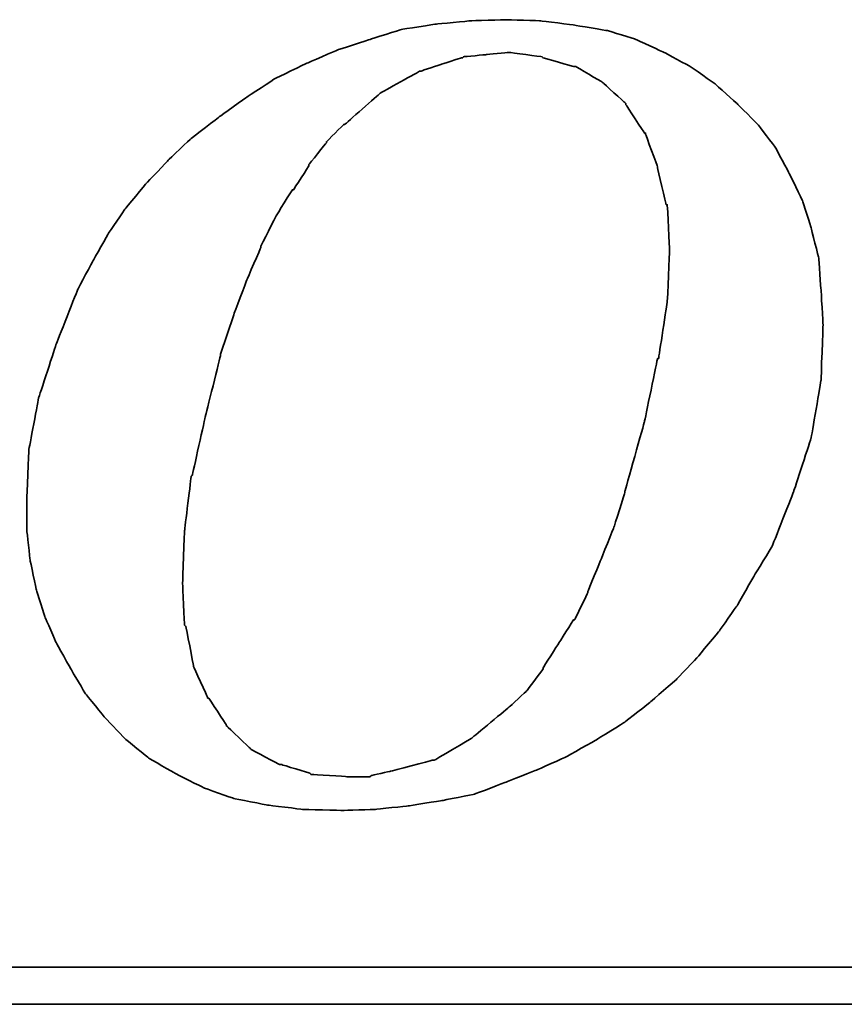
# Model space of a CAD drawing. Header units: millimetres. Extents: x 346 to 653, y 73 to 195.
# Tile 43 of 51: x 590.15 to 592.14, y 107.77 to 110.14. Entities that reach past the tile are written whole.
import ezdxf

# ---------------------------------------------------------------- set-up
doc = ezdxf.new("R2010")
doc.units = ezdxf.units.MM
doc.header["$LTSCALE"] = 0.15
doc.layers.add('DIM', color=4, linetype='CONTINUOUS')
doc.layers.add('layer 1', color=7, linetype='CONTINUOUS')

# ---------------------------------------------------------------- blocks, each defined once
blk = doc.blocks.new('TBI MOTION logo(完整正式版)')
at = {"layer": 'layer 1', "color": 22, "lineweight": 35}
for points, knots in [([(35.79625, -6.98375), (35.79625, -6.98375), (36.23125, -7.43875), (36.23125, -7.43875), (36.23125, -7.43875), (36.23125, -7.43875), (36.75625, -7.87125), (36.75625, -7.87125), (36.75625, -7.87125), (36.75625, -7.87125), (37.33125, -8.20375), (37.33125, -8.20375), (37.33125, -8.20375), (37.33125, -8.20375), (37.95625, -8.51875), (37.95625, -8.51875), (37.95625, -8.51875), (37.95625, -8.51875), (38.62625, -8.75875), (38.62625, -8.75875), (38.62625, -8.75875), (38.62625, -8.75875), (39.37125, -8.90375), (39.37125, -8.90375), (39.37125, -8.90375), (39.37125, -8.90375), (40.14125, -8.99875), (40.14125, -8.99875), (40.14125, -8.99875), (40.14125, -8.99875), (41.02625, -9.02375), (41.02625, -9.02375), (41.02625, -9.02375), (41.02625, -9.02375), (41.74625, -8.99875), (41.74625, -8.99875), (41.74625, -8.99875), (41.74625, -8.99875), (42.46625, -8.92375), (42.46625, -8.92375), (42.46625, -8.92375), (42.46625, -8.92375), (43.21125, -8.80625), (43.21125, -8.80625), (43.21125, -8.80625), (43.21125, -8.80625), (43.93125, -8.66375), (43.93125, -8.66375), (43.93125, -8.66375), (43.93125, -8.66375), (44.62625, -8.39875), (44.62625, -8.39875), (44.62625, -8.39875), (44.62625, -8.39875), (45.29625, -8.13375), (45.29625, -8.13375), (45.29625, -8.13375), (45.29625, -8.13375), (45.94625, -7.84375), (45.94625, -7.84375), (45.94625, -7.84375), (45.94625, -7.84375), (46.61625, -7.46375), (46.61625, -7.46375), (46.61625, -7.46375), (46.61625, -7.46375), (47.24125, -7.07875), (47.24125, -7.07875), (47.24125, -7.07875), (47.24125, -7.07875), (47.81625, -6.62375), (47.81625, -6.62375), (47.81625, -6.62375), (47.81625, -6.62375), (48.36875, -6.14375), (48.36875, -6.14375), (48.36875, -6.14375), (48.36875, -6.14375), (48.84625, -5.64125), (48.84625, -5.64125), (48.84625, -5.64125), (48.84625, -5.64125), (49.32625, -5.06375), (49.32625, -5.06375), (49.32625, -5.06375), (49.32625, -5.06375), (49.71125, -4.51374), (49.71125, -4.51374), (49.71125, -4.51374), (49.71125, -4.51374), (50.09625, -3.83874), (50.09625, -3.83874), (50.09625, -3.83874), (50.09625, -3.83874), (50.48125, -3.21374), (50.48125, -3.21374), (50.48125, -3.21374), (50.48125, -3.21374), (50.96125, -1.99125), (50.96125, -1.99125), (50.96125, -1.99125), (50.96125, -1.99125), (51.34375, -0.81875), (51.34375, -0.81875), (51.34375, -0.81875), (51.34375, -0.81875), (51.56125, 0.45624), (51.56125, 0.45624), (51.56125, 0.45624), (51.56125, 0.45624), (51.60625, 1.67624), (51.60625, 1.67624), (51.60625, 1.67624), (51.60625, 1.67624), (51.56125, 2.44625), (51.56125, 2.44625), (51.56125, 2.44625), (51.56125, 2.44625), (51.51125, 3.14125), (51.51125, 3.14125), (51.51125, 3.14125), (51.51125, 3.14125), (51.34375, 3.81125), (51.34375, 3.81125), (51.34375, 3.81125), (51.34375, 3.81125), (51.15125, 4.41125), (51.15125, 4.41125), (51.15125, 4.41125), (51.15125, 4.41125), (50.86125, 5.01125), (50.86125, 5.01125), (50.86125, 5.01125), (50.86125, 5.01125), (50.55125, 5.58875), (50.55125, 5.58875), (50.55125, 5.58875), (50.55125, 5.58875), (50.16625, 6.09125), (50.16625, 6.09125), (50.16625, 6.09125), (50.16625, 6.09125), (49.71125, 6.54875), (49.71125, 6.54875), (49.71125, 6.54875), (49.71125, 6.54875), (49.23125, 6.98125), (49.23125, 6.98125), (49.23125, 6.98125), (49.23125, 6.98125), (48.67875, 7.36625), (48.67875, 7.36625), (48.67875, 7.36625), (48.67875, 7.36625), (48.10375, 7.67625), (48.10375, 7.67625), (48.10375, 7.67625), (48.10375, 7.67625), (47.48125, 7.96375), (47.48125, 7.96375), (47.48125, 7.96375), (47.48125, 7.96375), (46.85625, 8.15625), (46.85625, 8.15625), (46.85625, 8.15625), (46.85625, 8.15625), (46.13625, 8.27624), (46.13625, 8.27624), (46.13625, 8.27624), (46.13625, 8.27624), (45.39125, 8.37125), (45.39125, 8.37125), (45.39125, 8.37125), (45.39125, 8.37125), (44.62625, 8.39624), (44.62625, 8.39624), (44.62625, 8.39624), (44.62625, 8.39624), (43.83625, 8.37125), (43.83625, 8.37125), (43.83625, 8.37125), (43.83625, 8.37125), (43.09125, 8.30125), (43.09125, 8.30125), (43.09125, 8.30125), (43.09125, 8.30125), (42.32125, 8.18125), (42.32125, 8.18125), (42.32125, 8.18125), (42.32125, 8.18125), (41.62875, 7.96375), (41.62875, 7.96375), (41.62875, 7.96375), (41.62875, 7.96375), (40.90625, 7.72625), (40.90625, 7.72625), (40.90625, 7.72625), (40.90625, 7.72625), (40.23624, 7.43625), (40.23624, 7.43625), (40.23624, 7.43625), (40.23624, 7.43625), (39.54124, 7.10125), (39.54124, 7.10125), (39.54124, 7.10125), (39.54124, 7.10125), (38.91625, 6.69125), (38.91625, 6.69125), (38.91625, 6.69125), (38.91625, 6.69125), (38.31625, 6.26125), (38.31625, 6.26125), (38.31625, 6.26125), (38.31625, 6.26125), (37.69125, 5.78125), (37.69125, 5.78125), (37.69125, 5.78125), (37.69125, 5.78125), (37.18625, 5.30125), (37.18625, 5.30125), (37.18625, 5.30125), (37.18625, 5.30125), (36.70625, 4.79624), (36.70625, 4.79624), (36.70625, 4.79624), (36.70625, 4.79624), (36.23125, 4.22125), (36.23125, 4.22125), (36.23125, 4.22125), (36.23125, 4.22125), (35.87124, 3.69375), (35.87124, 3.69375), (35.87124, 3.69375), (35.87124, 3.69375), (35.53125, 3.09125), (35.53125, 3.09125), (35.53125, 3.09125), (35.53125, 3.09125), (35.19875, 2.47125), (35.19875, 2.47125), (35.19875, 2.47125), (35.19875, 2.47125), (34.71625, 1.24625), (34.71625, 1.24625), (34.71625, 1.24625), (34.71625, 1.24625), (34.33125, 0.06874), (34.33125, 0.06874), (34.33125, 0.06874), (34.33125, 0.06874), (34.11625, -1.07875), (34.11625, -1.07875), (34.11625, -1.07875), (34.11625, -1.07875), (34.07125, -2.15875), (34.07125, -2.15875), (34.07125, -2.15875), (34.07125, -2.15875), (34.07125, -2.85375), (34.07125, -2.85375), (34.07125, -2.85375), (34.07125, -2.85375), (34.14125, -3.50375), (34.14125, -3.50375), (34.14125, -3.50375), (34.14125, -3.50375), (34.28625, -4.17375), (34.28625, -4.17375), (34.28625, -4.17375), (34.28625, -4.17375), (34.47625, -4.77624), (34.47625, -4.77624), (34.47625, -4.77624), (34.47625, -4.77624), (34.71625, -5.32625), (34.71625, -5.32625), (34.71625, -5.32625), (34.71625, -5.32625), (35.05375, -5.92875), (35.05375, -5.92875), (35.05375, -5.92875), (35.05375, -5.92875), (35.36375, -6.45375), (35.36375, -6.45375), (35.36375, -6.45375), (35.36375, -6.45375), (35.79625, -6.98375), (35.79625, -6.98375)], [0, 0, 0, 0, 0.01388889, 0.01388889, 0.01388889, 0.0138889, 0.02777778, 0.02777778, 0.02777778, 0.02777779, 0.04166667, 0.04166667, 0.04166667, 0.04166668, 0.05555556, 0.05555556, 0.05555556, 0.05555557, 0.06944444, 0.06944444, 0.06944444, 0.06944445, 0.08333333, 0.08333333, 0.08333333, 0.08333334, 0.09722222, 0.09722222, 0.09722222, 0.09722223, 0.11111111, 0.11111111, 0.11111111, 0.11111112, 0.125, 0.125, 0.125, 0.12500001, 0.13888889, 0.13888889, 0.13888889, 0.1388889, 0.15277778, 0.15277778, 0.15277778, 0.15277779, 0.16666667, 0.16666667, 0.16666667, 0.16666668, 0.18055556, 0.18055556, 0.18055556, 0.18055557, 0.19444444, 0.19444444, 0.19444444, 0.19444445, 0.20833333, 0.20833333, 0.20833333, 0.20833334, 0.22222222, 0.22222222, 0.22222222, 0.22222223, 0.23611111, 0.23611111, 0.23611111, 0.23611112, 0.25, 0.25, 0.25, 0.25000001, 0.26388889, 0.26388889, 0.26388889, 0.2638889, 0.27777778, 0.27777778, 0.27777778, 0.27777779, 0.29166667, 0.29166667, 0.29166667, 0.29166668, 0.30555556, 0.30555556, 0.30555556, 0.30555557, 0.31944444, 0.31944444, 0.31944444, 0.31944445, 0.33333333, 0.33333333, 0.33333333, 0.33333334, 0.34722222, 0.34722222, 0.34722222, 0.34722223, 0.36111111, 0.36111111, 0.36111111, 0.36111112, 0.375, 0.375, 0.375, 0.37500001, 0.38888889, 0.38888889, 0.38888889, 0.3888889, 0.40277778, 0.40277778, 0.40277778, 0.40277779, 0.41666667, 0.41666667, 0.41666667, 0.41666668, 0.43055556, 0.43055556, 0.43055556, 0.43055557, 0.44444444, 0.44444444, 0.44444444, 0.44444445, 0.45833333, 0.45833333, 0.45833333, 0.45833334, 0.47222222, 0.47222222, 0.47222222, 0.47222223, 0.48611111, 0.48611111, 0.48611111, 0.48611112, 0.5, 0.5, 0.5, 0.50000001, 0.51388889, 0.51388889, 0.51388889, 0.5138889, 0.52777778, 0.52777778, 0.52777778, 0.52777779, 0.54166667, 0.54166667, 0.54166667, 0.54166668, 0.55555556, 0.55555556, 0.55555556, 0.55555557, 0.56944444, 0.56944444, 0.56944444, 0.56944445, 0.58333333, 0.58333333, 0.58333333, 0.58333334, 0.59722222, 0.59722222, 0.59722222, 0.59722223, 0.61111111, 0.61111111, 0.61111111, 0.61111112, 0.625, 0.625, 0.625, 0.62500001, 0.63888889, 0.63888889, 0.63888889, 0.6388889, 0.65277778, 0.65277778, 0.65277778, 0.65277779, 0.66666667, 0.66666667, 0.66666667, 0.66666668, 0.68055556, 0.68055556, 0.68055556, 0.68055557, 0.69444444, 0.69444444, 0.69444444, 0.69444445, 0.70833333, 0.70833333, 0.70833333, 0.70833334, 0.72222222, 0.72222222, 0.72222222, 0.72222223, 0.73611111, 0.73611111, 0.73611111, 0.73611112, 0.75, 0.75, 0.75, 0.75000001, 0.76388889, 0.76388889, 0.76388889, 0.7638889, 0.77777778, 0.77777778, 0.77777778, 0.77777779, 0.79166667, 0.79166667, 0.79166667, 0.79166668, 0.80555556, 0.80555556, 0.80555556, 0.80555557, 0.81944444, 0.81944444, 0.81944444, 0.81944445, 0.83333333, 0.83333333, 0.83333333, 0.83333334, 0.84722222, 0.84722222, 0.84722222, 0.84722223, 0.86111111, 0.86111111, 0.86111111, 0.86111112, 0.875, 0.875, 0.875, 0.87500001, 0.88888889, 0.88888889, 0.88888889, 0.8888889, 0.90277778, 0.90277778, 0.90277778, 0.90277779, 0.91666667, 0.91666667, 0.91666667, 0.91666668, 0.93055556, 0.93055556, 0.93055556, 0.93055557, 0.94444444, 0.94444444, 0.94444444, 0.94444445, 0.95833333, 0.95833333, 0.95833333, 0.95833334, 0.97222222, 0.97222222, 0.97222222, 0.97222223, 0.98611111, 0.98611111, 0.98611111, 0.98611112, 1, 1, 1, 1]), ([(38.33875, 1.03124), (38.33875, 1.03124), (38.62625, 1.89625), (38.62625, 1.89625), (38.62625, 1.89625), (38.62625, 1.89625), (38.91625, 2.66375), (38.91625, 2.66375), (38.91625, 2.66375), (38.91625, 2.66375), (39.22625, 3.38125), (39.22625, 3.38125), (39.22625, 3.38125), (39.22625, 3.38125), (39.22625, 3.40624), (39.22625, 3.40624), (39.22625, 3.40624), (39.22625, 3.40624), (39.56124, 4.07624), (39.56124, 4.07624), (39.56124, 4.07624), (39.56124, 4.07624), (39.92125, 4.65125), (39.92125, 4.65125), (39.92125, 4.65125), (39.92125, 4.65125), (39.94625, 4.65125), (39.94625, 4.65125), (39.94625, 4.65125), (39.94625, 4.65125), (40.28125, 5.17875), (40.28125, 5.17875), (40.28125, 5.17875), (40.28125, 5.17875), (40.28125, 5.20375), (40.28125, 5.20375), (40.28125, 5.20375), (40.28125, 5.20375), (40.66875, 5.68625), (40.66875, 5.68625), (40.66875, 5.68625), (40.66875, 5.68625), (40.66875, 5.70625), (40.66875, 5.70625), (40.66875, 5.70625), (40.66875, 5.70625), (41.05124, 6.09125), (41.05124, 6.09125), (41.05124, 6.09125), (41.05124, 6.09125), (41.07625, 6.09125), (41.07625, 6.09125), (41.07625, 6.09125), (41.07625, 6.09125), (41.84125, 6.76625), (41.84125, 6.76625), (41.84125, 6.76625), (41.84125, 6.76625), (41.86625, 6.78625), (41.86625, 6.78625), (41.86625, 6.78625), (41.86625, 6.78625), (42.73125, 7.26624), (42.73125, 7.26624), (42.73125, 7.26624), (42.73125, 7.26624), (42.75625, 7.26624), (42.75625, 7.26624), (42.75625, 7.26624), (42.75625, 7.26624), (43.18625, 7.41125), (43.18625, 7.41125), (43.18625, 7.41125), (43.18625, 7.41125), (43.64125, 7.55625), (43.64125, 7.55625), (43.64125, 7.55625), (43.64125, 7.55625), (43.66625, 7.55625), (43.66625, 7.55625), (43.66625, 7.55625), (43.66625, 7.55625), (43.69125, 7.58124), (43.69125, 7.58124), (43.69125, 7.58124), (43.69125, 7.58124), (44.19125, 7.62625), (44.19125, 7.62625), (44.19125, 7.62625), (44.19125, 7.62625), (44.67125, 7.67625), (44.67125, 7.67625), (44.67125, 7.67625), (44.67125, 7.67625), (44.69625, 7.67625), (44.69625, 7.67625), (44.69625, 7.67625), (44.69625, 7.67625), (45.41875, 7.58124), (45.41875, 7.58124), (45.41875, 7.58124), (45.41875, 7.58124), (45.44125, 7.55625), (45.44125, 7.55625), (45.44125, 7.55625), (45.44125, 7.55625), (46.11125, 7.36625), (46.11125, 7.36625), (46.11125, 7.36625), (46.11125, 7.36625), (46.13625, 7.36625), (46.13625, 7.36625), (46.13625, 7.36625), (46.13625, 7.36625), (46.15875, 7.36625), (46.15875, 7.36625), (46.15875, 7.36625), (46.15875, 7.36625), (46.73625, 7.02624), (46.73625, 7.02624), (46.73625, 7.02624), (46.73625, 7.02624), (46.76125, 7.00624), (46.76125, 7.00624), (46.76125, 7.00624), (46.76125, 7.00624), (47.24125, 6.57124), (47.24125, 6.57124), (47.24125, 6.57124), (47.24125, 6.57124), (47.26625, 6.54875), (47.26625, 6.54875), (47.26625, 6.54875), (47.26625, 6.54875), (47.26625, 6.52375), (47.26625, 6.52375), (47.26625, 6.52375), (47.26625, 6.52375), (47.67375, 5.89875), (47.67375, 5.89875), (47.67375, 5.89875), (47.67375, 5.89875), (47.69625, 5.89875), (47.69625, 5.89875), (47.69625, 5.89875), (47.69625, 5.89875), (47.69625, 5.87625), (47.69625, 5.87625), (47.69625, 5.87625), (47.69625, 5.87625), (47.96125, 5.15625), (47.96125, 5.15625), (47.96125, 5.15625), (47.96125, 5.15625), (47.96125, 5.13125), (47.96125, 5.13125), (47.96125, 5.13125), (47.96125, 5.13125), (48.15125, 4.31875), (48.15125, 4.31875), (48.15125, 4.31875), (48.15125, 4.31875), (48.17625, 4.31875), (48.17625, 4.31875), (48.17625, 4.31875), (48.17625, 4.31875), (48.17625, 4.29125), (48.17625, 4.29125), (48.17625, 4.29125), (48.17625, 4.29125), (48.22625, 3.33125), (48.22625, 3.33125), (48.22625, 3.33125), (48.22625, 3.33125), (48.22625, 3.30875), (48.22625, 3.30875), (48.22625, 3.30875), (48.22625, 3.30875), (48.17625, 2.20624), (48.17625, 2.20624), (48.17625, 2.20624), (48.17625, 2.20624), (48.17625, 2.18124), (48.17625, 2.18124), (48.17625, 2.18124), (48.17625, 2.18124), (47.98375, 0.93624), (47.98375, 0.93624), (47.98375, 0.93624), (47.98375, 0.93624), (47.96125, 0.93624), (47.96125, 0.93624), (47.96125, 0.93624), (47.96125, 0.93624), (47.67375, -0.45874), (47.67375, -0.45874), (47.67375, -0.45874), (47.67375, -0.45874), (47.24125, -1.99125), (47.24125, -1.99125), (47.24125, -1.99125), (47.24125, -1.99125), (47.24125, -2.01874), (47.24125, -2.01874), (47.24125, -2.01874), (47.24125, -2.01874), (47.00125, -2.78375), (47.00125, -2.78375), (47.00125, -2.78375), (47.00125, -2.78375), (46.71125, -3.50375), (46.71125, -3.50375), (46.71125, -3.50375), (46.71125, -3.50375), (46.42625, -4.19875), (46.42625, -4.19875), (46.42625, -4.19875), (46.42625, -4.19875), (46.42625, -4.22375), (46.42625, -4.22375), (46.42625, -4.22375), (46.42625, -4.22375), (46.13625, -4.82374), (46.13625, -4.82374), (46.13625, -4.82374), (46.13625, -4.82374), (46.11125, -4.82374), (46.11125, -4.82374), (46.11125, -4.82374), (46.11125, -4.82374), (45.77625, -5.35125), (45.77625, -5.35125), (45.77625, -5.35125), (45.77625, -5.35125), (45.44125, -5.87875), (45.44125, -5.87875), (45.44125, -5.87875), (45.44125, -5.87875), (45.44125, -5.90375), (45.44125, -5.90375), (45.44125, -5.90375), (45.44125, -5.90375), (45.10625, -6.35875), (45.10625, -6.35875), (45.10625, -6.35875), (45.10625, -6.35875), (45.08125, -6.38375), (45.08125, -6.38375), (45.08125, -6.38375), (45.08125, -6.38375), (44.69625, -6.74375), (44.69625, -6.74375), (44.69625, -6.74375), (44.69625, -6.74375), (43.88375, -7.41625), (43.88375, -7.41625), (43.88375, -7.41625), (43.88375, -7.41625), (43.85625, -7.43875), (43.85625, -7.43875), (43.85625, -7.43875), (43.85625, -7.43875), (43.04125, -7.91875), (43.04125, -7.91875), (43.04125, -7.91875), (43.04125, -7.91875), (43.01625, -7.91875), (43.01625, -7.91875), (43.01625, -7.91875), (43.01625, -7.91875), (42.99625, -7.91875), (42.99625, -7.91875), (42.99625, -7.91875), (42.99625, -7.91875), (42.08125, -8.15875), (42.08125, -8.15875), (42.08125, -8.15875), (42.08125, -8.15875), (41.65125, -8.25625), (41.65125, -8.25625), (41.65125, -8.25625), (41.65125, -8.25625), (41.62875, -8.27875), (41.62875, -8.27875), (41.62875, -8.27875), (41.62875, -8.27875), (41.60125, -8.27875), (41.60125, -8.27875), (41.60125, -8.27875), (41.60125, -8.27875), (41.12125, -8.27875), (41.12125, -8.27875), (41.12125, -8.27875), (41.12125, -8.27875), (40.35624, -8.23125), (40.35624, -8.23125), (40.35624, -8.23125), (40.35624, -8.23125), (40.33125, -8.23125), (40.33125, -8.23125), (40.33125, -8.23125), (40.33125, -8.23125), (40.30625, -8.20375), (40.30625, -8.20375), (40.30625, -8.20375), (40.30625, -8.20375), (39.68375, -8.01375), (39.68375, -8.01375), (39.68375, -8.01375), (39.68375, -8.01375), (39.66124, -8.01375), (39.66124, -8.01375), (39.66124, -8.01375), (39.66124, -8.01375), (39.63625, -8.01375), (39.63625, -8.01375), (39.63625, -8.01375), (39.63625, -8.01375), (39.01125, -7.67875), (39.01125, -7.67875), (39.01125, -7.67875), (39.01125, -7.67875), (38.98875, -7.65375), (38.98875, -7.65375), (38.98875, -7.65375), (38.98875, -7.65375), (38.48625, -7.17375), (38.48625, -7.17375), (38.48625, -7.17375), (38.48625, -7.17375), (38.45875, -7.14875), (38.45875, -7.14875), (38.45875, -7.14875), (38.45875, -7.14875), (38.45875, -7.12875), (38.45875, -7.12875), (38.45875, -7.12875), (38.45875, -7.12875), (38.07625, -6.54875), (38.07625, -6.54875), (38.07625, -6.54875), (38.07625, -6.54875), (38.05125, -6.54875), (38.05125, -6.54875), (38.05125, -6.54875), (38.05125, -6.54875), (38.05125, -6.52875), (38.05125, -6.52875), (38.05125, -6.52875), (38.05125, -6.52875), (37.74125, -5.85375), (37.74125, -5.85375), (37.74125, -5.85375), (37.74125, -5.85375), (37.74125, -5.82875), (37.74125, -5.82875), (37.74125, -5.82875), (37.74125, -5.82875), (37.57375, -4.96875), (37.57375, -4.96875), (37.57375, -4.96875), (37.57375, -4.96875), (37.54625, -4.94375), (37.54625, -4.94375), (37.54625, -4.94375), (37.54625, -4.94375), (37.50125, -4.03375), (37.50125, -4.03375), (37.50125, -4.03375), (37.50125, -4.03375), (37.50125, -4.00875), (37.50125, -4.00875), (37.50125, -4.00875), (37.50125, -4.00875), (37.54625, -2.85375), (37.54625, -2.85375), (37.54625, -2.85375), (37.54625, -2.85375), (37.69125, -1.65875), (37.69125, -1.65875), (37.69125, -1.65875), (37.69125, -1.65875), (37.71624, -1.63375), (37.71624, -1.63375), (37.71624, -1.63375), (37.71624, -1.63375), (38.00375, -0.33875), (38.00375, -0.33875), (38.00375, -0.33875), (38.00375, -0.33875), (38.33875, 1.00624), (38.33875, 1.00624), (38.33875, 1.00624), (38.33875, 1.00624), (38.33875, 1.03124), (38.33875, 1.03124)], [0, 0, 0, 0, 0.01010101, 0.01010101, 0.01010101, 0.01010102, 0.02020202, 0.02020202, 0.02020202, 0.02020203, 0.03030303, 0.03030303, 0.03030303, 0.03030304, 0.04040404, 0.04040404, 0.04040404, 0.04040405, 0.05050505, 0.05050505, 0.05050505, 0.05050506, 0.06060606, 0.06060606, 0.06060606, 0.06060607, 0.07070707, 0.07070707, 0.07070707, 0.07070708, 0.08080808, 0.08080808, 0.08080808, 0.08080809, 0.09090909, 0.09090909, 0.09090909, 0.0909091, 0.1010101, 0.1010101, 0.1010101, 0.10101011, 0.11111111, 0.11111111, 0.11111111, 0.11111112, 0.12121212, 0.12121212, 0.12121212, 0.12121213, 0.13131313, 0.13131313, 0.13131313, 0.13131314, 0.14141414, 0.14141414, 0.14141414, 0.14141415, 0.15151515, 0.15151515, 0.15151515, 0.15151516, 0.16161616, 0.16161616, 0.16161616, 0.16161617, 0.17171717, 0.17171717, 0.17171717, 0.17171718, 0.18181818, 0.18181818, 0.18181818, 0.18181819, 0.19191919, 0.19191919, 0.19191919, 0.1919192, 0.2020202, 0.2020202, 0.2020202, 0.20202021, 0.21212121, 0.21212121, 0.21212121, 0.21212122, 0.22222222, 0.22222222, 0.22222222, 0.22222223, 0.23232323, 0.23232323, 0.23232323, 0.23232324, 0.24242424, 0.24242424, 0.24242424, 0.24242425, 0.25252525, 0.25252525, 0.25252525, 0.25252526, 0.26262626, 0.26262626, 0.26262626, 0.26262627, 0.27272727, 0.27272727, 0.27272727, 0.27272728, 0.28282828, 0.28282828, 0.28282828, 0.28282829, 0.29292929, 0.29292929, 0.29292929, 0.2929293, 0.3030303, 0.3030303, 0.3030303, 0.30303031, 0.31313131, 0.31313131, 0.31313131, 0.31313132, 0.32323232, 0.32323232, 0.32323232, 0.32323233, 0.33333333, 0.33333333, 0.33333333, 0.33333334, 0.34343434, 0.34343434, 0.34343434, 0.34343435, 0.35353535, 0.35353535, 0.35353535, 0.35353536, 0.36363636, 0.36363636, 0.36363636, 0.36363637, 0.37373737, 0.37373737, 0.37373737, 0.37373738, 0.38383838, 0.38383838, 0.38383838, 0.38383839, 0.39393939, 0.39393939, 0.39393939, 0.3939394, 0.4040404, 0.4040404, 0.4040404, 0.40404041, 0.41414141, 0.41414141, 0.41414141, 0.41414142, 0.42424242, 0.42424242, 0.42424242, 0.42424243, 0.43434343, 0.43434343, 0.43434343, 0.43434344, 0.44444444, 0.44444444, 0.44444444, 0.44444445, 0.45454545, 0.45454545, 0.45454545, 0.45454546, 0.46464646, 0.46464646, 0.46464646, 0.46464647, 0.47474747, 0.47474747, 0.47474747, 0.47474748, 0.48484848, 0.48484848, 0.48484848, 0.48484849, 0.49494949, 0.49494949, 0.49494949, 0.4949495, 0.50505051, 0.50505051, 0.50505051, 0.50505052, 0.51515152, 0.51515152, 0.51515152, 0.51515153, 0.52525253, 0.52525253, 0.52525253, 0.52525254, 0.53535354, 0.53535354, 0.53535354, 0.53535355, 0.54545455, 0.54545455, 0.54545455, 0.54545456, 0.55555556, 0.55555556, 0.55555556, 0.55555557, 0.56565657, 0.56565657, 0.56565657, 0.56565658, 0.57575758, 0.57575758, 0.57575758, 0.57575759, 0.58585859, 0.58585859, 0.58585859, 0.5858586, 0.5959596, 0.5959596, 0.5959596, 0.59595961, 0.60606061, 0.60606061, 0.60606061, 0.60606062, 0.61616162, 0.61616162, 0.61616162, 0.61616163, 0.62626263, 0.62626263, 0.62626263, 0.62626264, 0.63636364, 0.63636364, 0.63636364, 0.63636365, 0.64646465, 0.64646465, 0.64646465, 0.64646466, 0.65656566, 0.65656566, 0.65656566, 0.65656567, 0.66666667, 0.66666667, 0.66666667, 0.66666668, 0.67676768, 0.67676768, 0.67676768, 0.67676769, 0.68686869, 0.68686869, 0.68686869, 0.6868687, 0.6969697, 0.6969697, 0.6969697, 0.69696971, 0.70707071, 0.70707071, 0.70707071, 0.70707072, 0.71717172, 0.71717172, 0.71717172, 0.71717173, 0.72727273, 0.72727273, 0.72727273, 0.72727274, 0.73737374, 0.73737374, 0.73737374, 0.73737375, 0.74747475, 0.74747475, 0.74747475, 0.74747476, 0.75757576, 0.75757576, 0.75757576, 0.75757577, 0.76767677, 0.76767677, 0.76767677, 0.76767678, 0.77777778, 0.77777778, 0.77777778, 0.77777779, 0.78787879, 0.78787879, 0.78787879, 0.7878788, 0.7979798, 0.7979798, 0.7979798, 0.79797981, 0.80808081, 0.80808081, 0.80808081, 0.80808082, 0.81818182, 0.81818182, 0.81818182, 0.81818183, 0.82828283, 0.82828283, 0.82828283, 0.82828284, 0.83838384, 0.83838384, 0.83838384, 0.83838385, 0.84848485, 0.84848485, 0.84848485, 0.84848486, 0.85858586, 0.85858586, 0.85858586, 0.85858587, 0.86868687, 0.86868687, 0.86868687, 0.86868688, 0.87878788, 0.87878788, 0.87878788, 0.87878789, 0.88888889, 0.88888889, 0.88888889, 0.8888889, 0.8989899, 0.8989899, 0.8989899, 0.89898991, 0.90909091, 0.90909091, 0.90909091, 0.90909092, 0.91919192, 0.91919192, 0.91919192, 0.91919193, 0.92929293, 0.92929293, 0.92929293, 0.92929294, 0.93939394, 0.93939394, 0.93939394, 0.93939395, 0.94949495, 0.94949495, 0.94949495, 0.94949496, 0.95959596, 0.95959596, 0.95959596, 0.95959597, 0.96969697, 0.96969697, 0.96969697, 0.96969698, 0.97979798, 0.97979798, 0.97979798, 0.97979799, 0.98989899, 0.98989899, 0.98989899, 0.989899, 1, 1, 1, 1]), ([(75.90875, -9.47875), (75.90875, -9.47875), (75.90875, -12.28625), (75.90875, -12.28625), (75.90875, -12.28625), (75.90875, -12.28625), (75.90875, -12.47875), (75.90875, -12.47875), (75.90875, -12.47875), (75.90875, -12.47875), (75.71625, -12.47875), (75.71625, -12.47875), (75.71625, -12.47875), (75.71625, -12.47875), (-88.32875, -12.47875), (-88.32875, -12.47875), (-88.32875, -12.47875), (-88.32875, -12.47875), (-88.32875, -13.29375), (-88.32875, -13.29375), (-88.32875, -13.29375), (-88.32875, -13.29375), (82.89125, -13.29375), (82.89125, -13.29375), (82.89125, -13.29375), (82.89125, -13.29375), (75.90875, -9.47875), (75.90875, -9.47875)], [0, 0, 0, 0, 0.14285714, 0.14285714, 0.14285714, 0.14285715, 0.28571429, 0.28571429, 0.28571429, 0.2857143, 0.42857143, 0.42857143, 0.42857143, 0.42857144, 0.57142857, 0.57142857, 0.57142857, 0.57142858, 0.71428571, 0.71428571, 0.71428571, 0.71428572, 0.85714286, 0.85714286, 0.85714286, 0.85714287, 1, 1, 1, 1])]:
    blk.add_open_spline(points, degree=3, knots=knots, dxfattribs=at)

msp = doc.modelspace()

# ---------------------------------------------------------------- block references
at = {"layer": 'DIM', "color": 7, "xscale": 0.1094605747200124, "yscale": 0.1094605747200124, "zscale": 0.1094605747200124}
msp.add_blockref('TBI MOTION logo(完整正式版)', (586.4427, 109.2202), dxfattribs=at)

doc.saveas('drawing.dxf')
